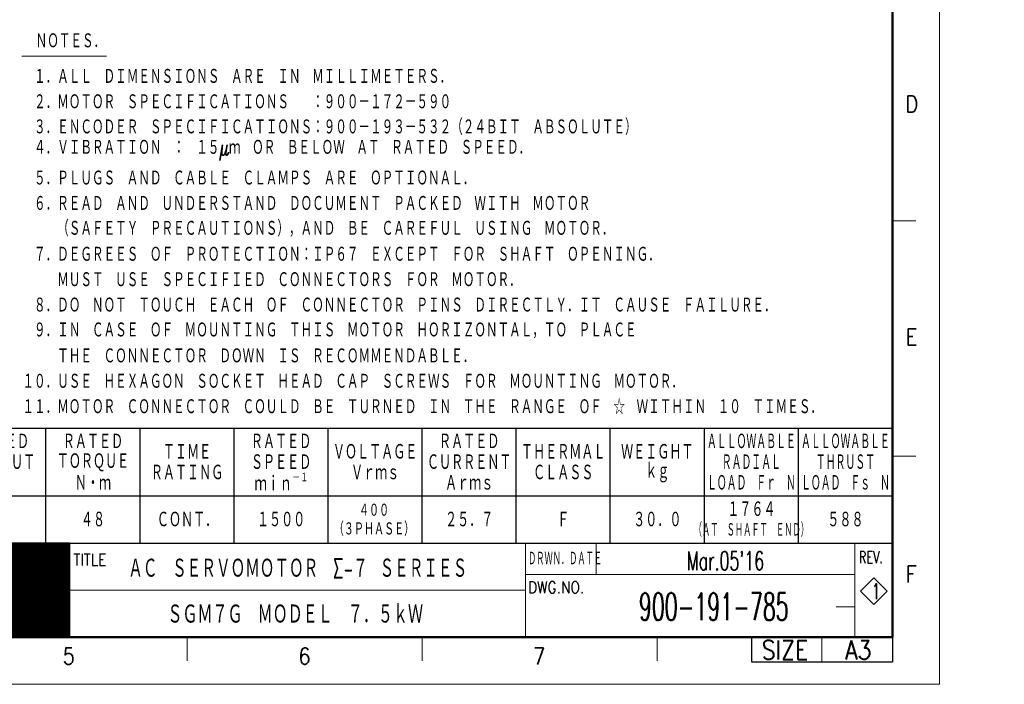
# Model space of a CAD drawing. Header units: millimetres. Extents: x 0 to 1735, y 0 to 1188.
# Tile 120 of 138: x 898 to 1735, y 0 to 565. Entities that reach past the tile are written whole.
import ezdxf

# ---------------------------------------------------------------- set-up
doc = ezdxf.new("R2010")
doc.units = ezdxf.units.MM
doc.header["$LTSCALE"] = 0.727559
doc.layers.add('NoLayerName_001', color=7, linetype='Continuous')
doc.styles.get("Standard").update_dxf_attribs({"font": 'txt', "bigfont": 'extfont2'})

# ---------------------------------------------------------------- blocks, each defined once
blk = doc.blocks.new('JZB_0007')
at = {"layer": 'NoLayerName_001', "color": 3, "lineweight": 13}
for s, insert, char_height, attachment_point in [("\\A1;\\W0.6136;Mar.05'16", (237.32, 14.64), 4, 5), ('\\A1;\\W0.5625;H.KATO', (84.82, 14.64), 3.27, 5), ('\\A1;\\W0.6479;ＡＣ\u3000ＳＥＲＶＯＭＯＴＯＲ\u3000Σ-７ ＳＥＲＩＥＳ', (110.32, 13.01), 4.36, 4), ('\\A1;\\W0.5714;T.HIROSE', (84.82, 8.14), 3.27, 5), ('\\A1;\\W0.7500;1', (269.32, 8.14), 3.27, 5), ('\\A1;\\W0.5500;900-191-785', (234.82, 4.89), 5.82, 5), ('\\A1;\\W0.6667;ＳＧＭ７Ｇ\u3000ＭＯＤＥＬ\u3000７．５ｋＷ', (145.82, 3.26), 4.36, 5), ('\\A1;\\W0.6000;K.AOKI', (84.82, 1.64), 3.27, 5)]:
    blk.add_mtext(s, dxfattribs=dict(at, insert=insert, char_height=char_height, attachment_point=attachment_point))
blk = doc.blocks.new('*X119')
at = {"color": 7, "linetype": 'Continuous', "lineweight": 13}
for p, q in [((0, 19.8), (40, 19.8)), ((0, 19.65), (40, 19.65)), ((0, 19.5), (40, 19.5)), ((0, 19.35), (40, 19.35)), ((0, 19.2), (40, 19.2)), ((0, 19.05), (40, 19.05)), ((0, 18.9), (40, 18.9)), ((0, 18.75), (40, 18.75)), ((0, 18.6), (40, 18.6)), ((0, 18.45), (40, 18.45)), ((0, 18.3), (40, 18.3)), ((0, 18.15), (40, 18.15)), ((0, 18), (40, 18)), ((0, 17.85), (40, 17.85)), ((0, 17.7), (40, 17.7)), ((0, 17.55), (40, 17.55)), ((0, 17.4), (40, 17.4)), ((0, 17.25), (40, 17.25)), ((0, 17.1), (40, 17.1)), ((0, 16.95), (40, 16.95)), ((0, 16.8), (40, 16.8)), ((0, 16.65), (40, 16.65)), ((0, 16.5), (40, 16.5)), ((0, 16.35), (40, 16.35)), ((0, 16.2), (40, 16.2)), ((0, 16.05), (40, 16.05)), ((0, 15.9), (40, 15.9)), ((0, 15.75), (40, 15.75)), ((0, 15.6), (40, 15.6)), ((0, 15.45), (40, 15.45)), ((0, 15.3), (40, 15.3)), ((0, 15.15), (40, 15.15)), ((0, 15), (40, 15)), ((0, 14.85), (40, 14.85)), ((0, 14.7), (40, 14.7)), ((0, 14.55), (40, 14.55)), ((0, 14.4), (40, 14.4)), ((0, 14.25), (40, 14.25)), ((0, 14.1), (40, 14.1)), ((0, 13.95), (40, 13.95)), ((0, 13.8), (40, 13.8)), ((0, 13.65), (40, 13.65)), ((0, 13.5), (40, 13.5)), ((0, 13.35), (40, 13.35)), ((0, 13.2), (40, 13.2)), ((0, 13.05), (40, 13.05)), ((0, 12.9), (40, 12.9)), ((0, 12.75), (40, 12.75)), ((0, 12.6), (40, 12.6)), ((0, 12.45), (40, 12.45)), ((0, 12.3), (40, 12.3)), ((0, 12.15), (40, 12.15)), ((0, 12), (40, 12)), ((0, 11.85), (40, 11.85)), ((0, 11.7), (40, 11.7)), ((0, 11.55), (40, 11.55)), ((0, 11.4), (40, 11.4)), ((0, 11.25), (40, 11.25)), ((0, 11.1), (40, 11.1)), ((0, 10.95), (40, 10.95)), ((0, 10.8), (40, 10.8)), ((0, 10.65), (40, 10.65)), ((0, 10.5), (40, 10.5)), ((0, 10.35), (40, 10.35)), ((0, 10.2), (40, 10.2)), ((0, 10.05), (40, 10.05)), ((0, 9.9), (40, 9.9)), ((0, 9.75), (40, 9.75)), ((0, 9.6), (40, 9.6)), ((0, 9.45), (40, 9.45)), ((0, 9.3), (40, 9.3)), ((0, 9.15), (40, 9.15)), ((0, 9), (40, 9)), ((0, 8.85), (40, 8.85)), ((0, 8.7), (40, 8.7)), ((0, 8.55), (40, 8.55)), ((0, 8.4), (40, 8.4)), ((0, 8.25), (40, 8.25)), ((0, 8.1), (40, 8.1)), ((0, 7.95), (40, 7.95)), ((0, 7.8), (40, 7.8)), ((0, 7.65), (40, 7.65)), ((0, 7.5), (40, 7.5)), ((0, 7.35), (40, 7.35)), ((0, 7.2), (40, 7.2)), ((0, 7.05), (40, 7.05)), ((0, 6.9), (40, 6.9)), ((0, 6.75), (40, 6.75)), ((0, 6.6), (40, 6.6)), ((0, 6.45), (40, 6.45)), ((0, 6.3), (40, 6.3)), ((0, 6.15), (40, 6.15)), ((0, 6), (40, 6)), ((0, 5.85), (40, 5.85)), ((0, 5.7), (40, 5.7)), ((0, 5.55), (40, 5.55)), ((0, 5.4), (40, 5.4)), ((0, 5.25), (40, 5.25)), ((0, 5.1), (40, 5.1)), ((0, 4.95), (40, 4.95)), ((0, 4.8), (40, 4.8)), ((0, 4.65), (40, 4.65)), ((0, 4.5), (40, 4.5)), ((0, 4.35), (40, 4.35)), ((0, 4.2), (40, 4.2)), ((0, 4.05), (40, 4.05)), ((0, 3.9), (40, 3.9)), ((0, 3.75), (40, 3.75)), ((0, 3.6), (40, 3.6)), ((0, 3.45), (40, 3.45)), ((0, 3.3), (40, 3.3)), ((0, 3.15), (40, 3.15)), ((0, 3), (40, 3)), ((0, 2.85), (40, 2.85)), ((0, 2.7), (40, 2.7)), ((0, 2.55), (40, 2.55)), ((0, 2.4), (40, 2.4)), ((0, 2.25), (40, 2.25)), ((0, 2.1), (40, 2.1)), ((0, 1.95), (40, 1.95)), ((0, 1.8), (40, 1.8)), ((0, 1.65), (40, 1.65)), ((0, 1.5), (40, 1.5)), ((0, 1.35), (40, 1.35)), ((0, 1.2), (40, 1.2)), ((0, 1.05), (40, 1.05)), ((0, 0.9), (40, 0.9)), ((0, 0.75), (40, 0.75)), ((0, 0.6), (40, 0.6)), ((0, 0.45), (40, 0.45)), ((0, 0.3), (40, 0.3)), ((0, 0.15), (40, 0.15)), ((0, 0), (40, 0))]:
    blk.add_line(p, q, dxfattribs=at)
blk = doc.blocks.new('JZB_0009')
at = {"layer": 'NoLayerName_001', "color": 7, "linetype": 'Continuous', "lineweight": 25}
for p, q in [((210, 20), (170, 20)), ((210, 20), (210, 0)), ((170, 0), (210, 0))]:
    blk.add_line(p, q, dxfattribs=at)
blk.add_blockref('*X119', (170, 0.05))

msp = doc.modelspace()

# ---------------------------------------------------------------- linework, layer by layer
at = {"layer": 'NoLayerName_001', "color": 7, "linetype": 'Continuous', "lineweight": 13}
for p, q in [((1680, 0), (1680, 1188)), ((1387.99999897, 93.3332), (1387.99999984, 120)), ((1624.17991087, 90.47327367), (1612.86620238, 79.15956517)), ((1635.49361937, 79.15956517), (1624.17991087, 90.47327367)), ((1612.86620238, 79.15956517), (1624.17991087, 67.84585667)), ((1624.17991087, 67.84585667), (1635.49361937, 79.15956517)), ((1580, 40), (1580, 19.15956417)), ((1680, 0), (0, 0))]:
    msp.add_line(p, q, dxfattribs=at)
at = {"layer": 'NoLayerName_001', "color": 7, "linetype": 'Continuous', "lineweight": 50}
for p, q in [((1640, 1148), (1640, 40)), ((1640, 40), (100, 40))]:
    msp.add_line(p, q, dxfattribs=at)
at = {"layer": 'NoLayerName_001', "color": 4, "linetype": 'Continuous', "lineweight": 13}
msp.add_line((899.36000004, 533.99999846), (971.35999543, 533.99999846), dxfattribs=at)
at = {"layer": 'NoLayerName_001', "color": 2, "linetype": 'Continuous', "lineweight": 13}
for p, q in [((1640, 394), (1660, 394)), ((1660, 194), (1640, 194)), ((939.9999998, 40), (940.00000176, 120)), ((1327.99999984, 120), (1327.99999725, 40)), ((1608, 40), (1608, 120)), ((1608, 119.15956387), (1608, 40)), ((940.00000051, 93.3332), (779.99999953, 93.3332)), ((1328, 93.3332), (1607.99999974, 93.3332)), ((1327.99999776, 80), (940.00000098, 80)), ((940.00000043, 66.67500067), (779.9999984, 66.67500067)), ((1608, 65.82636417), (1592, 65.82636417)), ((1040, 40), (1040, 20)), ((1240, 40), (1240, 20)), ((1440, 40), (1440, 20))]:
    msp.add_line(p, q, dxfattribs=at)
at = {"layer": 'NoLayerName_001', "color": 7, "linetype": 'Continuous', "lineweight": 25}
for p, q in [((660.00006272, 217.59999375), (1640, 217.59999375)), ((920.00004608, 120), (920.00004608, 217.59999375)), ((1000.00004096, 120), (1000.00004096, 217.59999375)), ((1080.00003584, 120), (1080.00003584, 217.59999375)), ((1160.00003072, 120), (1160.00003072, 217.59999375)), ((1240.0000256, 120), (1240.0000256, 217.59999375)), ((1320.00002048, 120), (1320.00002048, 217.59999375)), ((1400.00001536, 120), (1400.00001536, 217.59999375)), ((1480.00001024, 120), (1480.00001024, 217.59999375)), ((1560.00000512, 120), (1560.00000512, 217.59999375)), ((1640, 120), (1640, 217.59999375)), ((1640, 159.99999744), (660.00006272, 159.99999744)), ((100, 120), (1640, 120)), ((660, 120), (1640, 120)), ((660.00006272, 120), (1640, 120)), ((1520, 40), (1520, 19.15956417)), ((1640, 40), (1640, 20)), ((1640, 39.15956417), (1640, 19.15956417)), ((1640, 39.15956417), (1640, 19.15956417)), ((1520, 19.15956417), (1640, 19.15956417))]:
    msp.add_line(p, q, dxfattribs=at)

# ---------------------------------------------------------------- block references
at = {"layer": 'NoLayerName_001', "xscale": 4, "yscale": 4, "zscale": 4}
for name, p in [('JZB_0009', (100, 40)), ('JZB_0007', (548.72998047, 46.45999908))]:
    msp.add_blockref(name, p, dxfattribs=at)

# ---------------------------------------------------------------- texts
at = {"layer": 'NoLayerName_001', "color": 7, "lineweight": 13}
for s, insert, char_height, attachment_point in [('\\A1;\\W0.6667;ＮＯＴＥＳ．', (940.79999724, 546.95999729), 13.4399995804, 5), ('\\A1;\\W0.6667;\u3000１．ＡＬＬ\u3000ＤＩＭＥＮＳＩＯＮＳ\u3000ＡＲＥ\u3000ＩＮ\u3000ＭＩＬＬＩＭＥＴＥＲＳ．', (900, 510), 13.4399995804, 7), ('\\A1;\\W0.6667;\u3000２．ＭＯＴＯＲ\u3000ＳＰＥＣＩＦＩＣＡＴＩＯＮＳ\u3000\u3000：９００－１７２－５９０', (900, 488.40000138), 13.4399995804, 7), ('\\A1;\\W0.6667;\u3000３．ＥＮＣＯＤＥＲ\u3000ＳＰＥＣＩＦＩＣＡＴＩＯＮＳ：９００－１９３－５３２（２４ＢＩＴ\u3000ＡＢＳＯＬＵＴＥ）', (900, 466.80000276), 13.4399995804, 7), ('\\A1;\\W0.6667;\u3000４．ＶＩＢＲＡＴＩＯＮ\u3000：\u3000１５μｍ\u3000ＯＲ\u3000ＢＥＬＯＷ\u3000ＡＴ\u3000ＲＡＴＥＤ\u3000ＳＰＥＥＤ．', (900, 445.20000415), 13.4399995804, 7), ('\\A1;\\W0.6667;\u3000５．ＰＬＵＧＳ\u3000ＡＮＤ\u3000ＣＡＢＬＥ\u3000ＣＬＡＭＰＳ\u3000ＡＲＥ\u3000ＯＰＴＩＯＮＡＬ．', (900, 423.60000553), 13.4399995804, 7), ('\\A1;\\W0.6667;\u3000６．ＲＥＡＤ\u3000ＡＮＤ\u3000ＵＮＤＥＲＳＴＡＮＤ\u3000ＤＯＣＵＭＥＮＴ\u3000ＰＡＣＫＥＤ\u3000ＷＩＴＨ\u3000ＭＯＴＯＲ', (900, 402.00000691), 13.4399995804, 7), ('\\A1;\\W0.6667;\u3000\u3000\u3000（ＳＡＦＥＴＹ\u3000ＰＲＥＣＡＵＴＩＯＮＳ），ＡＮＤ\u3000ＢＥ\u3000ＣＡＲＥＦＵＬ\u3000ＵＳＩＮＧ\u3000ＭＯＴＯＲ．', (900, 380.40000829), 13.4399995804, 7), ('\\A1;\\W0.6667;\u3000７．ＤＥＧＲＥＥＳ\u3000ＯＦ\u3000ＰＲＯＴＥＣＴＩＯＮ：ＩＰ６７\u3000ＥＸＣＥＰＴ\u3000ＦＯＲ\u3000ＳＨＡＦＴ\u3000ＯＰＥＮＩＮＧ．', (900, 358.80000968), 13.4399995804, 7), ('\\A1;\\W0.6667;\u3000\u3000\u3000ＭＵＳＴ\u3000ＵＳＥ\u3000ＳＰＥＣＩＦＩＥＤ\u3000ＣＯＮＮＥＣＴＯＲＳ\u3000ＦＯＲ\u3000ＭＯＴＯＲ．', (900, 337.20001106), 13.4399995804, 7), ('\\A1;\\W0.6667;\u3000８．ＤＯ\u3000ＮＯＴ\u3000ＴＯＵＣＨ\u3000ＥＡＣＨ\u3000ＯＦ\u3000ＣＯＮＮＥＣＴＯＲ\u3000ＰＩＮＳ\u3000ＤＩＲＥＣＴＬＹ．ＩＴ\u3000ＣＡＵＳＥ\u3000ＦＡＩＬＵＲＥ．', (900, 315.60001244), 13.4399995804, 7), ('\\A1;\\W0.6667;\u3000９．ＩＮ\u3000ＣＡＳＥ\u3000ＯＦ\u3000ＭＯＵＮＴＩＮＧ\u3000ＴＨＩＳ\u3000ＭＯＴＯＲ\u3000ＨＯＲＩＺＯＮＴＡＬ，ＴＯ\u3000ＰＬＡＣＥ', (900, 294.00001382), 13.4399995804, 7), ('\\A1;\\W0.6667;\u3000\u3000\u3000ＴＨＥ\u3000ＣＯＮＮＥＣＴＯＲ\u3000ＤＯＷＮ\u3000ＩＳ\u3000ＲＥＣＯＭＭＥＮＤＡＢＬＥ．', (900, 272.40001521), 13.4399995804, 7), ('\\A1;\\W0.6667;１０．ＵＳＥ\u3000ＨＥＸＡＧＯＮ\u3000ＳＯＣＫＥＴ\u3000ＨＥＡＤ\u3000ＣＡＰ\u3000ＳＣＲＥＷＳ\u3000ＦＯＲ\u3000ＭＯＵＮＴＩＮＧ\u3000ＭＯＴＯＲ．', (900, 250.80001659), 13.4399995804, 7), ('\\A1;\\W0.6667;１１．ＭＯＴＯＲ\u3000ＣＯＮＮＥＣＴＯＲ\u3000ＣＯＵＬＤ\u3000ＢＥ\u3000ＴＵＲＮＥＤ\u3000ＩＮ\u3000ＴＨＥ\u3000ＲＡＮＧＥ\u3000ＯＦ\u3000☆\u3000ＷＩＴＨＩＮ\u3000１０\u3000ＴＩＭＥＳ．', (900, 229.20001797), 13.4399995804, 7), ('\\A1;\\W0.6667;ＲＡＴＥＤ', (880.00004995, 206.39999526), 14, 5), ('\\A1;\\W0.6667;ＲＡＴＥＤ', (960.00004483, 206.39999526), 14, 5), ('\\A1;\\W0.6667;ＲＡＴＥＤ', (1120.00003459, 206.39999526), 14, 5), ('\\A1;\\W0.6667;ＲＡＴＥＤ', (1280.00002435, 206.39999526), 14, 5), ('\\A1;\\W0.5000;ＡＬＬＯＷＡＢＬＥ', (1520.00001057, 206.39999653), 14, 5), ('\\A1;\\W0.5000;ＡＬＬＯＷＡＢＬＥ', (1600.00000545, 206.39999653), 14, 5), ('\\A1;\\W0.6667;ＴＩＭＥ', (1040.00003949, 197.59999582), 14, 5), ('\\A1;\\W0.6667;ＶＯＬＴＡＧＥ', (1200.00002991, 197.59999607), 14, 5), ('\\A1;\\W0.6667;ＴＨＥＲＭＡＬ', (1360.00001967, 197.59999582), 14, 5), ('\\A1;\\W0.6667;ＷＥＩＧＨＴ', (1440.00001433, 197.59999582), 14, 5), ('\\A1;\\W0.6667;ＯＵＴＰＵＴ', (880.00005017, 188.79999638), 14, 5), ('\\A1;\\W0.6667;ＴＯＲＱＵＥ', (960.00004505, 188.79999638), 14, 5), ('\\A1;\\W0.6667;ＳＰＥＥＤ', (1120.00003459, 188.79999638), 14, 5), ('\\A1;\\W0.6667;ＣＵＲＲＥＮＴ', (1280.00002479, 188.79999638), 14, 5), ('\\A1;\\W0.5000;ＲＡＤＩＡＬ', (1520.00000958, 188.7999974), 14, 5), ('\\A1;\\W0.5000;ＴＨＲＵＳＴ', (1600.00000446, 188.7999974), 14, 5), ('\\A1;\\W0.6667;ＲＡＴＩＮＧ', (1040.00003993, 179.99999695), 14, 5), ('\\A1;\\W0.6667;Ｖｒｍｓ', (1200.00002945, 179.99999644), 14, 5), ('\\A1;\\W0.6667;ＣＬＡＳＳ', (1360.00001923, 179.99999695), 14, 5), ('\\A1;\\W0.6667;ｋｇ', (1440.00001351, 179.99999644), 14, 5), ('\\A1;\\W0.6667;Ｎ・ｍ', (960.00004452, 171.199997), 14, 5), ('\\A1;\\W0.6957;ｍｉｎ{\\A1;\\H0.50x;\\S－１^ ;}', (1120.18336734, 171.19999705), 14, 5), ('\\A1;\\W0.6667;Ａｒｍｓ', (1280.00002433, 171.199997), 14, 5), ('\\A1;\\W0.5000;ＬＯＡＤ\u3000Ｆｒ\u3000Ｎ', (1520.00001057, 171.19999802), 14, 5), ('\\A1;\\W0.5000;ＬＯＡＤ\u3000Ｆｓ\u3000Ｎ', (1600.00000545, 171.19999802), 14, 5), ('\\A1;\\W0.6667;４００', (1199.03622068, 148.00000014), 11.6666669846, 5), ('\\A1;\\W0.6667;１７６４', (1520.00000064, 148.80000025), 14, 5), ('\\A1;\\W0.6667;４８', (960.00000032, 140.00000051), 14, 5), ('\\A1;\\W0.6667;ＣＯＮＴ．', (1040.00000079, 140.00000051), 14, 5), ('\\A1;\\W0.6667;１５００', (1120.00000064, 140.00000051), 14, 5), ('\\A1;\\W0.6667;２５．７', (1280.00000064, 140.00000051), 14, 5), ('\\A1;\\W0.6667;Ｆ', (1360.00000016, 140.00000051), 14, 5), ('\\A1;\\W0.6667;３０．０', (1440.00000064, 140.00000051), 14, 5), ('\\A1;\\W0.6667;５８８', (1600.00000048, 140.00000051), 14, 5), ('\\A1;\\W0.6667;（３ＰＨＡＳＥ）', (1199.0362195, 131.9999998), 11.6666669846, 5), ('\\A1;\\W0.4167;（ＡＴ\u3000ＳＨＡＦＴ\u3000ＥＮＤ）', (1520.00000894, 131.20000062), 12, 5), ('\\A1;\\W0.8600;DWG.NO.', (1330.03347508, 77.43269622), 10, 7)]:
    msp.add_mtext(s, dxfattribs=dict(at, insert=insert, char_height=char_height, attachment_point=attachment_point))
at = {"layer": 'NoLayerName_001', "color": 2, "lineweight": 13}
for s, insert, char_height, attachment_point in [('\\A1;\\W0.8600;D', (1651.110548, 486.281064), 14, 7), ('\\A1;\\W0.8600;E', (1651.27284, 288.219948), 14, 7), ('\\A1;\\W0.8600;TITLE', (943.36564574, 100.93164847), 10, 7), ('\\A1;\\W0.4167;ＤＲＷＮ．ＤＡＴＥ', (1330.03347508, 100.90069622), 12, 7), ('\\A1;\\W0.7000;REV.', (1611.535504, 103.09915493), 10, 7), ('\\A1;\\W0.8600;F', (1651.423116, 86.65734), 14, 7), ('\\A1;\\W0.8600;SIZE', (1548.51824581, 21.15956228), 16, 8), ('\\A1;\\W0.8600;A3', (1610.91307669, 21.15956044), 16, 8), ('\\A1;\\W0.8600;5', (934.217088, 16.904256), 14, 7), ('\\A1;\\W0.8600;6', (1134.725304, 16.925344), 14, 7), ('\\A1;\\W0.8600;7', (1334.36569281, 16.925344), 14, 7)]:
    msp.add_mtext(s, dxfattribs=dict(at, insert=insert, char_height=char_height, attachment_point=attachment_point))

doc.saveas('drawing.dxf')
